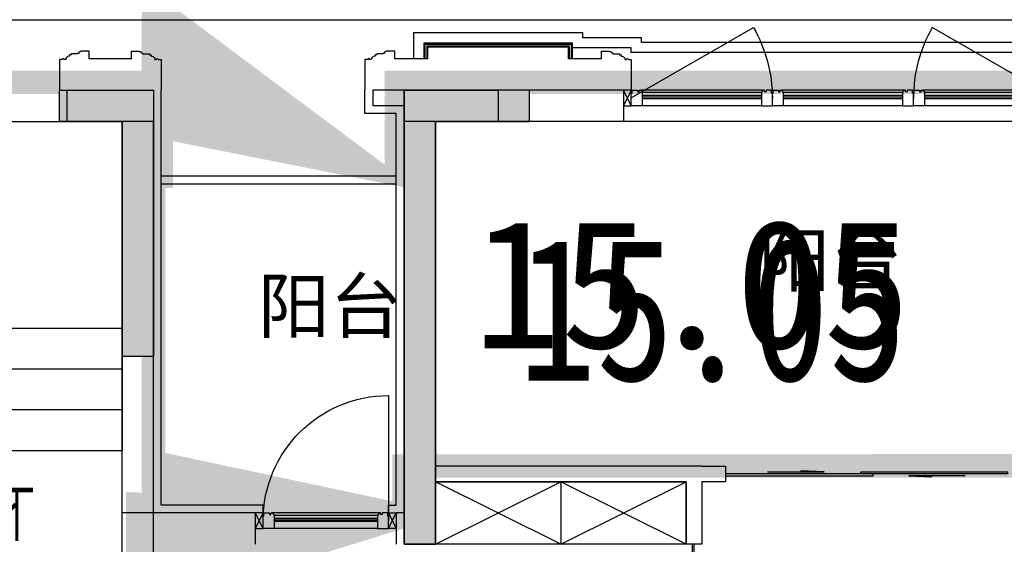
# Model space of a CAD drawing. Header units: millimetres. Extents: x 296296 to 297283, y 219875 to 220035.
# Tile 78 of 256: x 296705.83 to 296712.11, y 220020.42 to 220023.77. Entities that reach past the tile are written whole.
import ezdxf

# ---------------------------------------------------------------- set-up
doc = ezdxf.new("R2010")
doc.units = ezdxf.units.MM
doc.linetypes.add('-DASH', pattern=[0.35, 0.25, -0.1])
doc.linetypes.add('DASH', pattern=[0.35, 0.25, -0.1])
doc.layers.add('$面积结果', color=7, linetype='Continuous')
doc.layers.add('面积-住宅半面积', color=1, linetype='Continuous')
doc.layers.add('面积-计容-住宅-0.5', color=1, linetype='Continuous', lineweight=0)
doc.layers.add('面积-计容-住宅-1', color=1, linetype='Continuous', lineweight=0)
doc.styles.add('_TCH_DIM', font='SIMPLEX', dxfattribs={"bigfont": 'GBCBIG'})
doc.styles.add('dw', font='simhei.ttf')
doc.styles.get("Standard").update_dxf_attribs({"font": 'arial.ttf'})

# ---------------------------------------------------------------- blocks, each defined once
blk = doc.blocks.new('*U14')
at = {"lineweight": -2}
blk.add_hatch(color=253, dxfattribs=at).paths.add_polyline_path([(0, 200), (700, 0), (0, 0)])
at = {"color": 253, "linetype": 'DASH', "lineweight": -2}
blk.add_line((1050, 806.2177826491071), (700, 200), dxfattribs=at)
at = {"color": 253, "lineweight": -2}
for p, q in [((700, 200), (93.7822173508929, 550)), ((0, 200), (0, 0)), ((700, 200), (0, 200)), ((0, 200), (700, 0)), ((700, 0), (700, 200)), ((0, 0), (700, 0))]:
    blk.add_line(p, q, dxfattribs=at)
at = {"color": 253, "linetype": 'DASH', "lineweight": -2}
blk.add_arc((700, 200), 700, 60.00000000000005, 180, dxfattribs=at)
blk = doc.blocks.new('$DORLIB2D$00000127')
at = {"color": 253, "lineweight": -2}
for points in [[(-0.5333333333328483, 0.7948983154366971), (-0.5333333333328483, 0.690405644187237)], [(-0.0333333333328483, 0.7948983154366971), (-0.5333333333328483, 0.7948983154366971)], [(-0.0333333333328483, 0.7948983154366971), (-0.0333333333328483, 0.690405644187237)], [(0.5333333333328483, 0.7948983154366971), (0.0333333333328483, 0.7948983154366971)], [(0.0333333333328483, 0.7948983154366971), (0.0333333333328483, 0.690405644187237)], [(0.5333333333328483, 0.7948983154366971), (0.5333333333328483, 0.690405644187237)], [(-0.0333333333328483, 0.690405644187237), (-0.5333333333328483, 0.690405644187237)], [(0.5333333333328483, 0.690405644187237), (0.0333333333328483, 0.690405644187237)], [(0.5, 0.4999999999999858), (-0.5, 0.4999999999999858)]]:
    blk.add_lwpolyline(points, dxfattribs=at)
blk = doc.blocks.new('$DORLIB2D$00000116')
at = {"color": 253, "lineweight": -2}
for p, q in [((-0.4999999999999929, 7.1e-15), (-0.146446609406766, 0.353553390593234)), ((0.5000000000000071, 7.1e-15), (0.1464466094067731, 0.353553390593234))]:
    blk.add_line(p, q, dxfattribs=at)
for centre, radius, start, end in [((-0.4999999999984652, 4.832e-13), 0.4999999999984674, 0, 45), ((0.4999999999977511, 9.059e-13), 0.4999999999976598, 135, 180)]:
    blk.add_arc(centre, radius, start, end, dxfattribs=at)
blk = doc.blocks.new('洋房核心筒（标准层）')
at = {"color": 253}
for p, q in [((13399.99999975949, 9700.000023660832), (13400.00000002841, 13200.00000022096)), ((13400.00000002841, 13200.00000022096), (13600.00000002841, 13200.00000020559)), ((14930.00000002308, 13200.00000001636), (13599.99999987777, 13200.00000002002)), ((13599.99999987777, 13200.00000002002), (13599.99999987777, 11879.99999977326)), ((13599.99999975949, 9700.000023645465), (13600.00000002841, 13200.00000020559)), ((15926.98729813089, 13199.99999989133), (14930.00000002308, 13200.00000001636)), ((14929.99999986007, 11900.00000001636), (14930.00000002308, 13200.00000001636)), ((15189.99999986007, 11899.99999998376), (15190.00000002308, 13199.99999998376)), ((15449.99999986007, 11899.99999995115), (15450.00000002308, 13199.99999995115)), ((15709.99999986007, 11899.99999991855), (15710.00000002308, 13199.99999991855)), ((16275.05942885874, 12597.12138459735), (15926.98729813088, 13199.99999989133)), ((17270.00000002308, 13199.99999972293), (16042.45735196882, 13199.99999987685)), ((16375.05942886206, 12623.91630382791), (16042.45735196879, 13199.99999987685)), ((16229.99999998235, 12875.16660483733), (16230.00000002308, 13199.99999985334)), ((16489.99999992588, 12424.83339483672), (16490.00000002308, 13199.99999982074)), ((16749.99999986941, 11974.50018483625), (16750.00000002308, 13199.99999978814)), ((17009.99999986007, 11899.99999975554), (17010.00000002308, 13199.99999975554)), ((17269.99999986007, 11899.99999972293), (17270.00000002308, 13199.99999972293)), ((18600.00000003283, 13199.99999955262), (17269.99999994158, 13199.99999972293)), ((18599.9999998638, 11879.99999964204), (18600.00000003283, 13199.99999955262)), ((18599.99999976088, 9700.000023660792), (18600.00000002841, 13199.9999995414)), ((18600.00000002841, 13199.9999995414), (18800.00000002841, 13199.99999952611)), ((18799.99999976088, 9700.000023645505), (18800.00000002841, 13199.99999952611)), ((15969.99999986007, 11899.99999988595), (15970.00000001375, 13125.49981483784)), ((16229.99999986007, 11899.99999985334), (16229.99999995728, 12675.16660483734)), ((16455.45941541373, 12645.45941528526), (16275.05942885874, 12597.12138459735)), ((16282.56718102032, 12439.41447386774), (16455.45941541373, 12645.45941528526)), ((16454.91873227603, 12485.5959328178), (16282.56718102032, 12439.41447386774)), ((16677.54264791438, 11899.99999979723), (16354.91873227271, 12458.80101358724)), ((16793.01270175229, 11899.99999978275), (16454.91873227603, 12485.5959328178)), ((16489.99999986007, 11899.99999982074), (16489.9999999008, 12224.83339483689)), ((13599.99999987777, 11879.9999998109), (13599.9999998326, 11099.9999998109)), ((14899.99999987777, 11879.99999973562), (13599.99999987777, 11879.9999998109)), ((14899.99999987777, 11900.00000002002), (14929.99999986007, 11900.00000001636)), ((14899.99999987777, 11879.99999973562), (14899.99999987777, 11900.00000002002)), ((14899.99999983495, 11100.00000003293), (14899.99999988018, 11900.00000003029)), ((15999.99999988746, 11899.99999988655), (14899.99999988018, 11900.00000003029)), ((14899.99999987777, 11879.99999973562), (14899.9999998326, 11099.99999973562)), ((16677.54264791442, 11899.99999979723), (14929.99999986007, 11900.00000001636)), ((17299.99999987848, 11899.99999971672), (15999.99999988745, 11899.99999988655)), ((17269.99999986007, 11899.99999972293), (16793.01270175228, 11899.99999978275)), ((17269.99999986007, 11899.99999972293), (17299.99999986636, 11899.99999971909)), ((17299.99999986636, 11899.99999971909), (17299.9999998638, 11879.99999971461)), ((17299.99999983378, 11099.99999971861), (17299.99999987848, 11899.99999971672)), ((17299.99999982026, 11099.99999971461), (17299.9999998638, 11879.99999971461)), ((17299.9999998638, 11879.99999971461), (18599.9999998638, 11879.99999964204)), ((18599.99999982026, 11099.99999964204), (18599.9999998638, 11879.99999964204)), ((14999.9999998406, 11200.00000001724), (14999.99999987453, 11800.00000001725)), ((15899.9999998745, 11799.99999989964), (14999.99999987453, 11800.00000001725)), ((15899.99999985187, 11399.99999988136), (15899.9999998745, 11799.99999989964)), ((17199.99999987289, 11799.9999997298), (15999.99999987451, 11799.99999988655)), ((15999.99999985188, 11399.99999986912), (15999.99999987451, 11799.99999988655)), ((17199.99999983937, 11199.99999972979), (17199.99999987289, 11799.9999997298)), ((14899.99999986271, 11619.99999973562), (13599.99999986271, 11619.9999998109)), ((17299.99999984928, 11619.99999971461), (18599.99999984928, 11619.99999964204)), ((15649.99999984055, 11199.99999991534), (15649.99999985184, 11399.99999991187)), ((15899.99999985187, 11399.99999988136), (15649.99999985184, 11399.99999991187)), ((16599.99999985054, 11399.99999979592), (15999.99999985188, 11399.99999986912)), ((16599.99999983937, 11199.99999979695), (16599.99999985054, 11399.99999979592)), ((14899.99999984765, 11359.99999973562), (13599.99999984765, 11359.9999998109)), ((17299.99999983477, 11359.99999971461), (18599.99999983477, 11359.99999964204)), ((15749.99999983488, 11099.99999989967), (15749.99999984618, 11299.99999989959)), ((15999.99999984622, 11299.99999986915), (15749.99999984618, 11299.99999989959)), ((16499.99999984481, 11299.99999980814), (15999.99999984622, 11299.99999986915)), ((16499.99999983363, 11099.99999980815), (16499.99999984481, 11299.99999980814)), ((14999.99999985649, 11100.00000001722), (14999.99999987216, 11200.00000001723)), ((15649.99999984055, 11199.99999991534), (15599.99999987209, 11199.99999992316)), ((15599.99999987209, 11199.99999992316), (15599.99999985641, 11099.99999992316)), ((16599.99999980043, 11099.99999979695), (16599.99999981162, 11199.99999979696)), ((17199.99999983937, 11199.99999972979), (17199.99999980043, 11099.9999997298)), ((14899.9999998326, 11099.99999973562), (13599.9999998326, 11099.9999998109)), ((14899.99999983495, 11100.00000003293), (14999.99999985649, 11100.00000001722)), ((15599.99999985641, 11099.99999992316), (15749.99999983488, 11099.99999989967)), ((16499.99999983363, 11099.99999980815), (16599.99999980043, 11099.99999979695)), ((17199.99999980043, 11099.9999997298), (17299.99999983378, 11099.99999971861)), ((17299.99999982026, 11099.99999971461), (18599.99999982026, 11099.99999964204)), ((14874.99999968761, 9800.000023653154), (14874.99999965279, 9185.000023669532)), ((17324.99999968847, 9800.000023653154), (14874.99999968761, 9800.000023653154)), ((17324.99999965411, 9185.000023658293), (17324.99999968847, 9800.000023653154)), ((13399.99999975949, 9700.000023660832), (13599.99999975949, 9700.000023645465)), ((18599.99999976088, 9700.000023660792), (18799.99999976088, 9700.000023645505)), ((15074.99999965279, 9185.00002365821), (15074.99999967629, 9600.000023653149)), ((17124.9999996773, 9600.000023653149), (15074.99999967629, 9600.000023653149)), ((17124.9999996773, 9600.000023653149), (17124.99999965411, 9185.000023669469)), ((14874.99999965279, 9185.000023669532), (15074.99999965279, 9185.00002365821)), ((17124.99999965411, 9185.000023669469), (17324.99999965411, 9185.000023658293)), ((15074.9999995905, 8085.000023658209), (14874.9999995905, 8085.000023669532)), ((14874.9999995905, 8085.000023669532), (14874.99999953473, 7100.000023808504)), ((15074.99999954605, 7300.000023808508), (15074.9999995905, 8085.000023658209)), ((17324.99999959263, 8085.000023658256), (17124.99999959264, 8085.000023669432)), ((17124.99999959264, 8085.000023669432), (17124.99999954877, 7300.000023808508)), ((17324.9999995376, 7100.000023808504), (17324.99999959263, 8085.000023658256)), ((17124.99999954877, 7300.000023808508), (15074.99999954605, 7300.000023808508)), ((17324.9999995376, 7100.000023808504), (14874.99999953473, 7100.000023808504))]:
    blk.add_line(p, q, dxfattribs=at)
at = {"color": 253, "lineweight": -2}
for p, q in [((16874.99999966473, 9375.000023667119), (15324.99999966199, 9375.000023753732)), ((15324.99999966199, 9375.000023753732), (15324.99999957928, 7895.000023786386)), ((16874.99999958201, 7895.000023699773), (15324.99999966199, 9375.000023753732)), ((16874.99999966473, 9375.000023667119), (15324.99999957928, 7895.000023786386)), ((16874.99999958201, 7895.000023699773), (16874.99999966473, 9375.000023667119)), ((15324.99999957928, 7895.000023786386), (16874.99999958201, 7895.000023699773)), ((16564.99999957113, 7710.000023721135), (15634.9999995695, 7710.000023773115)), ((15634.9999995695, 7710.000023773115), (15634.99999955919, 7525.000023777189)), ((16564.99999956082, 7525.000023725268), (16564.99999957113, 7710.000023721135)), ((15634.99999955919, 7525.000023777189), (16564.99999956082, 7525.000023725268))]:
    blk.add_line(p, q, dxfattribs=at)
at = {"color": 253}
for points in [[(14249.99999982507, 10969.99999977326, 0, 0, 0), (14249.99999987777, 12550.00000002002, 0, 0, 0), (16229.99999994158, 12549.99999985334, 0, 80.00000000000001, 0), (15929.99999994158, 12549.9999998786, 0, 0, 0)], [(17949.999999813, 10969.99999967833, 0, 0, 0), (17949.99999994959, 12549.99999963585, 0, 0, 0), (16489.99999994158, 12549.99999982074, 0, 80.00000000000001, 0), (16789.99999994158, 12549.99999982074, 0, 0, 0)]]:
    blk.add_lwpolyline(points, format="xyseb", dxfattribs=at)
at = {"color": 253, "lineweight": -2}
blk.add_lwpolyline([(17299.99999980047, 11099.99992195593), (17299.99999989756, 11899.99999971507), (14899.99999988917, 11900.00000006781), (14899.99999977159, 11100.0000000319)], dxfattribs=at)
blk.add_lwpolyline([(15749.99999983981, 11299.99999997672), (16499.99999983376, 11299.99999997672), (16499.99999983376, 11099.99999980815), (15749.99999983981, 11099.99999980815)], close=True, dxfattribs=at)
at = {"color": 253, "lineweight": -2, "xscale": -1, "rotation": 180}
blk.add_blockref('*U14', (15774.94990664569, 11299.98568751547), dxfattribs=at)
at = {"color": 253}
for name, p, xscale, yscale, zscale, rotation in [('$DORLIB2D$00000116', (15299.99999986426, 11149.9999999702), 600, 600, 600, 179.9999999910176), ('$DORLIB2D$00000116', (16899.999999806, 11149.99999976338), -600, 600, -600, 179.9999999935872), ('$DORLIB2D$00000127', (14974.99999962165, 8635.000023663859), 1100, -200, 1100, 89.99999999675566), ('$DORLIB2D$00000127', (17224.99999962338, 8635.000023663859), 1100, 200, 1100, 89.99999999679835)]:
    blk.add_blockref(name, p, dxfattribs=dict(at, xscale=xscale, yscale=yscale, zscale=zscale, rotation=rotation))
at = {"color": 253, "style": '_TCH_DIM'}
for s, p in [('电', (15184.66559205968, 11273.07109868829)), ('水', (16787.66644105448, 11273.07109868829)), ('下', (14155.05319131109, 10519.89999977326)), ('上', (17845.74468065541, 10519.89999967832)), ('电梯', (15884.71652595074, 8513.51764473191))]:
    blk.add_text(s, height=337.5886524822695, dxfattribs=at).set_placement(p)
blk = doc.blocks.new('wy53eu64i765i57i78i')
blk.add_hatch(color=253).paths.add_polyline_path([(1000974.859155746, 192958.4369128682), (1000974.859155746, 191258.4020618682), (1000774.859155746, 191258.4020618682), (1000774.859155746, 192758.4369128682), (1000374.859155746, 192758.4369128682), (1000374.859155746, 192958.4369128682)], flags=0)
blk.add_hatch(color=253).paths.add_polyline_path([(1002774.853644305, 192158.4369128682), (1002774.855600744, 192158.4369128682), (1002774.865335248, 190058.4376608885), (1002574.865335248, 190058.4376608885), (1002574.855600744, 192958.4376834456), (1003374.855165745, 192958.4376794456), (1003374.855165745, 192758.4369128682), (1002774.855600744, 192758.4369128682)])
at = {"color": 253}
for points in [[(1000974.859155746, 192958.4369128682), (1000974.859155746, 191258.4020618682), (1000774.859155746, 191258.4020618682), (1000774.859155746, 192758.4369128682), (1000374.859155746, 192758.4369128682), (1000374.859155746, 192958.4369128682), (1000974.859155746, 192958.4369128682)], [(1002574.855600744, 192958.4369168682), (1002574.846796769, 190058.4376608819), (1002774.846796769, 190058.4376608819), (1002774.855600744, 192758.4369128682), (1003374.855165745, 192758.4369128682), (1003374.855165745, 192958.4369128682), (1002574.855600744, 192958.4369168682)]]:
    blk.add_lwpolyline(points, close=True, dxfattribs=at)
blk = doc.blocks.new('sayea5yuteaytuytrauyt')
h = blk.add_hatch()
h.set_pattern_fill('钢筋混凝土', color=253, scale=100)
h.set_pattern_definition([(45, (0, 0), (-176.7766952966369, 176.7766952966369), []), (49.99999999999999, (0, 0), (717.2601826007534, -62.75213498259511), [75, -825]), (355, (0, 0), (-138.751333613, 752.1921337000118), [60, -660]), (100.4514, (59.77168, -5.22934), (578.5093817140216, 689.4395420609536), [63.74019000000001, -701.142112]), (46.1842, (0, 200), (1067.241048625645, -165.5190143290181), [112.5, -1237.5]), (96.63560000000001, (88.936745, 186.206693), (934.6627055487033, 974.1178709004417), [95.610288, -1051.713]), (351.1842, (0, 200), (934.6619451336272, 974.1186009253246), [90, -990]), (21, (100, 150), (596.9070521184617, -402.6188906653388), [75, -825]), (326.0000000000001, (100, 150), (243.3153319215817, 725.150045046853), [60, -660]), (71.4514, (149.742233, 116.448394), (840.22262858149, 322.5304967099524), [63.74019000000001, -701.142112]), (37.5, (0, 0), (12.15985531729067, 332.8938538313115), [0, -652, 0, -670, 0, -662.5]), (7.5, (0, 0), (263.0695374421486, 394.4117118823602), [0, -382, 0, -637, 0, -252.5]), (327.5, (-223, 0), (533.822436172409, -22.55487173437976), [0, -250, 0, -780, 0, -1035]), (317.5, (-323, 0), (583.1861693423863, 100.1049823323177), [0, -325, 0, -518, 0, -735])])
h.paths.add_polyline_path([(1007424.854593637, 89058.43775986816), (1007424.854593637, 87258.43856486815), (1007174.854593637, 87258.43856486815), (1007174.854593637, 89058.43775986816)])
h.paths.add_polyline_path([(1021574.855280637, 89058.43775986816), (1021574.855280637, 87258.43856486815), (1021324.855280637, 87258.43856486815), (1021324.855280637, 89058.43775986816)])
h.paths.add_polyline_path([(989374.8548266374, 89058.43775186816), (989374.8548266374, 87258.43815686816), (989124.8548266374, 87258.43815686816), (989124.8548266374, 89058.43775186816)])
h.paths.add_polyline_path([(1039624.855051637, 89058.43775186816), (1039624.855051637, 87258.43815686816), (1039374.855051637, 87258.43815686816), (1039374.855051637, 89058.43775186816)])
h.paths.add_polyline_path([(1014474.854936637, 87858.43815686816), (1014474.854936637, 84858.43816086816), (1014274.854936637, 84858.43816086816), (1014274.854936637, 87858.43815686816)])
h.paths.add_polyline_path([(1044574.854944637, 92958.43692786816), (1044574.854944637, 91158.43691286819), (1044374.854944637, 91158.43691286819), (1044374.854944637, 92758.43691286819), (1044074.854822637, 92758.43691286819), (1044074.854822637, 92958.43691286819)])
h.paths.add_polyline_path([(984374.8549336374, 92758.43691286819), (984374.8549336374, 91158.43691286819), (984174.8549336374, 91158.43691286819), (984174.8548116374, 92958.43691286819), (984674.8550556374, 92958.43691286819), (984674.8550556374, 92758.43691286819)])
h.paths.add_polyline_path([(1027974.850721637, 92758.43691286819), (1027974.850721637, 91258.40206186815), (1027774.850721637, 91258.40206186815), (1027774.850721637, 92958.43691286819), (1028324.850721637, 92958.43691286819), (1028324.850721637, 92758.43691286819)])
h.paths.add_polyline_path([(1000974.859155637, 92958.43691286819), (1000974.859155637, 91258.40206186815), (1000774.859155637, 91258.40206186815), (1000774.859155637, 92758.43691286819), (1000424.859155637, 92758.43691286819), (1000424.859155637, 92958.43691286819)])
h.paths.add_polyline_path([(1033174.859613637, 92958.43691286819), (1033174.859613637, 91258.40205786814), (1032974.859613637, 91258.40205786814), (1032974.859613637, 92758.43691286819), (1032624.859613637, 92758.43691286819), (1032624.859613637, 92958.43691286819)])
h.paths.add_polyline_path([(995774.8502636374, 92758.43691286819), (995774.8502636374, 91258.40205786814), (995574.8502636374, 91258.40205786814), (995574.8502636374, 92958.43691286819), (996124.8502636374, 92958.43691286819), (996124.8502636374, 92758.43691286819)])
h.paths.add_polyline_path([(1014874.854936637, 80258.43772586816), (1014874.854936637, 80058.43772586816), (1014274.854936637, 80058.43772586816), (1014274.854936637, 81858.43772586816), (1014474.854936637, 81858.43772586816), (1014474.854936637, 80258.43772586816)])
h.paths.add_polyline_path([(1046674.855165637, 92358.43775186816), (1046674.855165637, 90658.43777086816), (1046474.855165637, 90658.43777086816), (1046474.855165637, 92158.43775186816), (1046024.855051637, 92158.43775186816), (1046024.855051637, 92358.43775186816)])
h.paths.add_polyline_path([(982274.8547116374, 92158.43775186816), (982274.8547116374, 90658.43777086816), (982074.8547116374, 90658.43777086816), (982074.8547116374, 92358.43775186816), (982724.8548266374, 92358.43775186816), (982724.8548266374, 92158.43775186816)])
h.paths.add_polyline_path([(1042874.855566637, 80058.43772586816), (1042874.855604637, 79458.43791586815), (1042074.855596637, 79458.43791586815), (1042074.855596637, 79658.43791586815), (1042674.855566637, 79658.43791586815), (1042674.855528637, 80258.43772586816), (1043624.855539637, 80258.43772586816), (1043624.855539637, 80058.43772586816)])
h.paths.add_polyline_path([(1010674.855341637, 80058.43772586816), (1010674.855379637, 79458.43791586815), (1009874.855367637, 79458.43791586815), (1009874.855367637, 79658.43791586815), (1010474.855341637, 79658.43791586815), (1010474.855303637, 80258.43772586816), (1011424.855310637, 80258.43772586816), (1011424.855310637, 80058.43772586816)])
h.paths.add_polyline_path([(1018874.854505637, 79658.43791586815), (1018874.854505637, 79458.43791586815), (1018074.854498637, 79458.43791586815), (1018074.854536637, 80058.43772586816), (1017324.854563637, 80058.43772586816), (1017324.854563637, 80258.43772586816), (1018274.854536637, 80258.43773286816), (1018274.854536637, 79658.43791586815)])
h.paths.add_polyline_path([(986674.8542806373, 79658.43791586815), (986674.8542806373, 79458.43791586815), (985874.8542736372, 79458.43791586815), (985874.8543116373, 80058.43772586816), (985124.8543376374, 80058.43772586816), (985124.8543376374, 80258.43772586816), (986074.8543116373, 80258.43773286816), (986074.8543116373, 79658.43791586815)])
h.paths.add_polyline_path([(1016574.855280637, 92758.43691286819), (1016574.855280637, 91158.43691286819), (1016374.855280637, 91158.43691286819), (1016374.855280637, 92158.43775186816), (1016074.855051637, 92158.43775186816), (1016074.855051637, 92358.43775186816), (1016374.855280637, 92358.43775186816), (1016374.855280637, 92958.43691286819), (1016874.855280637, 92958.43691286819), (1016874.855280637, 92758.43691286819)])
h.paths.add_polyline_path([(1012374.854593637, 92158.43775186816), (1012374.854593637, 91158.43691286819), (1012174.854593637, 91158.43691286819), (1012174.854593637, 92758.43691286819), (1011874.854593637, 92758.43691286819), (1011874.854593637, 92958.43691286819), (1012374.854593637, 92958.43691286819), (1012374.854593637, 92358.43775186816), (1012674.854826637, 92358.43775186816), (1012674.854826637, 92158.43775186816)])
h.paths.add_polyline_path([(1031699.854631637, 87258.43614286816), (1031699.854631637, 86658.43778686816), (1029249.854215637, 86658.43778686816), (1029249.854215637, 87258.43614286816), (1029449.854215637, 87258.43614286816), (1029449.854215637, 86858.43778286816), (1031499.854631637, 86858.43778286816), (1031499.854631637, 87258.43614286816)])
h.paths.add_polyline_path([(999499.8556616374, 87258.43614286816), (999499.8556616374, 86658.43778686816), (997049.8552426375, 86658.43778686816), (997049.8552426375, 87258.43614286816), (997249.8552426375, 87258.43614286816), (997249.8552426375, 86858.43778286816), (999299.8556616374, 86858.43778286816), (999299.8556616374, 87258.43614286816)])
h.paths.add_polyline_path([(1029449.854215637, 89158.43772886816), (1029449.854215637, 88743.43829786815), (1029249.854215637, 88743.43829786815), (1029249.854215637, 89358.43772886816), (1031699.854631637, 89358.43772886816), (1031699.854631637, 88743.43913286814), (1031499.854631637, 88743.43913286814), (1031499.854631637, 89158.43772886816)])
h.paths.add_polyline_path([(999499.8556616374, 89358.43772886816), (999499.8556616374, 88743.43829786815), (999299.8556616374, 88743.43829786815), (999299.8556616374, 89158.43772886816), (997249.8552426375, 89158.43772886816), (997249.8552426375, 88743.43913286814), (997049.8552426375, 88743.43913286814), (997049.8552426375, 89358.43772886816)])
h.paths.add_polyline_path([(1026174.845110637, 92958.43691286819), (1026174.845110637, 90058.43717586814), (1025974.845110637, 90058.43717586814), (1025974.845110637, 92758.43691286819), (1025574.850809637, 92758.43691286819), (1025574.850809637, 92958.43691286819)])
h.paths.add_polyline_path([(1002774.864763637, 92758.43691286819), (1002774.864763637, 90058.43717586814), (1002574.864763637, 90058.43717586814), (1002574.864763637, 92958.43691286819), (1003174.859068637, 92958.43691286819), (1003174.859068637, 92758.43691286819)])
h.paths.add_polyline_path([(993974.8547306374, 92958.43691686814), (993974.8547306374, 90058.44779286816), (993774.8547306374, 90058.44779286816), (993774.8547306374, 92758.43691286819), (993374.8515306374, 92758.43691286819), (993374.8515306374, 92958.43691286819)])
h.paths.add_polyline_path([(1034974.855142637, 92758.43691286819), (1034974.855142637, 90058.44779286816), (1034774.855142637, 90058.44779286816), (1034774.855142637, 92958.43691686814), (1035374.858343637, 92958.43691286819), (1035374.858343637, 92758.43691286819)])
h.paths.add_polyline_path([(1046674.855165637, 83408.43776386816), (1046674.855165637, 80058.43772586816), (1046074.855165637, 80058.43772586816), (1046074.855165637, 80258.43772586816), (1046474.855165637, 80258.43772586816), (1046474.855165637, 83408.43776386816)])
h.paths.add_polyline_path([(982674.8547116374, 80258.43772586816), (982674.8547116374, 80058.43772586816), (982074.8547116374, 80058.43772586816), (982074.8547116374, 83408.43776386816), (982274.8547116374, 83408.43776386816), (982274.8547116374, 80258.43772586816)])
h.paths.add_polyline_path([(1001674.854280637, 89358.43772886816), (1001674.854280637, 86658.43778686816), (1001474.854280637, 86658.43778686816), (1001474.854280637, 89158.43772886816), (1000774.859155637, 89158.43772886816), (1000774.859155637, 89358.43772886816)])
h.paths.add_polyline_path([(1027274.855596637, 89158.43772886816), (1027274.855596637, 86658.43778686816), (1027074.855596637, 86658.43778686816), (1027074.855596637, 89358.43772886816), (1027974.850721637, 89358.43772886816), (1027974.850721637, 89158.43772886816)])
h.paths.add_polyline_path([(995074.8548266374, 89158.43772886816), (995074.8548266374, 86658.43778686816), (994874.8548266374, 86658.43778686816), (994874.8548266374, 89358.43772886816), (995774.8502636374, 89358.43772886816), (995774.8502636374, 89158.43772886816)])
h.paths.add_polyline_path([(1033874.855051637, 89358.43772886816), (1033874.855051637, 86658.43778686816), (1033674.855051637, 86658.43778686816), (1033674.855051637, 89158.43772886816), (1032974.859613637, 89158.43772886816), (1032974.859613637, 89358.43772886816)])
h.paths.add_polyline_path([(989374.8548266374, 92958.43691286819), (989374.8548266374, 92158.43691286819), (988974.8548266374, 92158.43691286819), (988974.8548266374, 92958.43691286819)])
h.paths.add_polyline_path([(1007574.854593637, 92958.43691286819), (1007574.854593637, 92158.43691286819), (1007174.854593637, 92158.43691286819), (1007174.854593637, 92958.43691286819)])
h.paths.add_polyline_path([(995074.8548266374, 79658.43738986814), (995074.8548266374, 79258.43738986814), (994374.8548266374, 79258.43738986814), (994374.8548266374, 79658.43738986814)])
h.paths.add_polyline_path([(1002174.854280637, 79658.43738986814), (1002174.854280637, 79258.43738986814), (1001474.854280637, 79258.43738986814), (1001474.854280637, 79658.43738986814)])
h.paths.add_polyline_path([(1027274.855596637, 79658.43738986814), (1027274.855596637, 79258.43738986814), (1026574.855596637, 79258.43738986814), (1026574.855596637, 79658.43738986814)])
h.paths.add_polyline_path([(1034374.855051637, 79658.43738986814), (1034374.855051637, 79258.43738986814), (1033674.855051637, 79258.43738986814), (1033674.855051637, 79658.43738986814)])
h.paths.add_polyline_path([(1039774.855051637, 92958.43691286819), (1039774.855051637, 92158.43691286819), (1039374.855051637, 92158.43691286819), (1039374.855051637, 92958.43691286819)])
h.paths.add_polyline_path([(1021574.855280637, 92958.43691286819), (1021574.855280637, 92158.43691286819), (1021174.855280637, 92158.43691286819), (1021174.855280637, 92958.43691286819)])
at = {"color": 253}
for points in [[(1033174.859613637, 92958.43691286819), (1033174.859613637, 91258.40205786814), (1032974.859613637, 91258.40205786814), (1032974.859613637, 92758.43691286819), (1032624.859613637, 92758.43691286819), (1032624.859613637, 92958.43691286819), (1033174.859613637, 92958.43691286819)], [(1034974.855142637, 92758.43691286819), (1034974.855142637, 90058.44779286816), (1034774.855142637, 90058.44779286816), (1034774.855142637, 92958.43691686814), (1035374.858343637, 92958.43691286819), (1035374.858343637, 92758.43691286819), (1034974.855142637, 92758.43691286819)]]:
    blk.add_lwpolyline(points, close=True, dxfattribs=at)
blk = doc.blocks.new('4uyh5uj6kj67j75rykjtuk7tsik76ykj')
at = {"color": 253}
for p in [(862033.3208160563, 433705.5008984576), (858841.4517531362, 433412)]:
    blk.add_text('阳台', height=337.5886524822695, dxfattribs=at).set_placement(p)
blk = doc.blocks.new('*U1035')
at = {"color": 253}
blk.add_lwpolyline([(0, 10), (0, -40), (50.00000000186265, -40), (50.00000000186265, -37), (57.00000000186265, -37), (57.00000000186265, -34.0000000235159), (60.00000000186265, -34.0000000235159, 0.4142135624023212), (67.00000000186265, -27.0000000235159), (67.00000000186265, -24.0000000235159), (74.00000000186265, -24.0000000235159), (74.00000000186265, -21.0000000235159), (115.0000009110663, -21.00000039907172), (115.0000008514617, -16.00000011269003), (125.000000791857, -15.99999999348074), (125.0000006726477, -6.000000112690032), (130.0000015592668, -6.000000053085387, 0.4039906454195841), (150.0000010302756, 14.99999982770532), (160.0000006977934, 14.99999974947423), (160.0000006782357, 12.49999989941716, 0.9999999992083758), (170.0000008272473, 12.49999985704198), (170.0000008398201, 14.99999980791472), (190.0000014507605, 14.99999980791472), (190.0000014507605, 209.9999998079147)], format="xyb", dxfattribs=at)
blk = doc.blocks.new('*U1042')
at = {"color": 253}
for points in [[(7970.00000050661, 814.9999839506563), (7970.00000050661, 899.9999839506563), (7900.00000050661, 899.9999839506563), (7900.00000050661, 819.9999839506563), (7905.00000050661, 819.9999839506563), (7905.00000050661, 799.9999839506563), (7940.00000050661, 799.9999839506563), (7940.00000050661, 809.9999839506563), (7950.00000050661, 809.9999839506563), (7950.00000050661, 799.9999839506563), (7960.00000050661, 799.9999839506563)], [(8730.00000050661, 814.9999839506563), (8730.00000050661, 899.9999839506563), (8800.00000050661, 899.9999839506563), (8800.00000050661, 819.9999839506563), (8795.00000050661, 819.9999839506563), (8795.00000050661, 799.9999839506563), (8760.00000050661, 799.9999839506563), (8760.00000050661, 809.9999839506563), (8750.00000050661, 809.9999839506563), (8750.00000050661, 799.9999839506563), (8740.00000050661, 799.9999839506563)]]:
    blk.add_lwpolyline(points, close=True, dxfattribs=at)
for points in [[(7970.00000050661, 899.9999839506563), (8730.00000050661, 899.9999839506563)], [(7970.00000050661, 854.9999839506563), (8730.00000050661, 854.9999839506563)], [(7970.00000050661, 844.9999839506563), (8730.00000050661, 844.9999839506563)], [(7970.00000050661, 834.9999839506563), (8730.00000050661, 834.9999839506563)], [(7960.00000050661, 799.9999839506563), (8740.00000050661, 799.9999839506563)], [(7970.00000050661, 814.9999839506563), (8730.00000050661, 814.9999839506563)]]:
    blk.add_lwpolyline(points, dxfattribs=at)
blk = doc.blocks.new('185洋房外包（2F南入）-边(报建版）$0$seyesryhertyheryetrye')
at = {"color": 253}
blk.add_lwpolyline([(22072.70269624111, 23949.57976469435), (22022.70269624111, 23949.57976469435), (22022.70269624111, 23849.57976469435), (22072.70269624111, 23849.57976469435)], close=True, dxfattribs=at)
for points in [[(22022.70269624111, 23849.57976469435), (22072.70269624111, 23949.57976469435)], [(22022.70269624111, 23949.57976469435), (22072.70269732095, 23849.57976468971)]]:
    blk.add_lwpolyline(points, dxfattribs=at)
blk = doc.blocks.new('*U1047')
at = {"color": 253}
for points in [[(27582.70269778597, 24209.5797758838), (27582.70269778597, 24239.57977569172), (28662.70269778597, 24239.57977569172), (28662.70269778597, 24074.57977569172)], [(27647.70269778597, 24074.57977569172), (27647.70269778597, 24174.57977569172), (28597.70269778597, 24174.57977569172), (28597.70269778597, 24074.57977569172)], [(27652.70269778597, 24074.57977569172), (27652.70269778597, 24169.57977569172), (28592.70269778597, 24169.57977569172), (28592.70269778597, 24074.57977569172)], [(27655.20269778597, 24074.57977569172), (27655.20269778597, 24167.07977569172), (28590.20269778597, 24167.07977569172), (28590.20269778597, 24074.57977569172)], [(27667.70269778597, 24074.57977569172), (27667.70269778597, 24154.57977569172), (28577.70269778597, 24154.57977569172), (28577.70269778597, 24074.57977569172)], [(27672.70269778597, 24074.57977569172), (27672.70269778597, 24149.57977569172), (28572.70269778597, 24149.57977569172), (28572.70269778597, 24074.57977569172)]]:
    blk.add_lwpolyline(points, dxfattribs=at)
blk = doc.blocks.new('*U1054')
at = {"color": 253}
for points in [[(8070.00000050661, 814.9999839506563), (8070.00000050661, 899.9999839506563), (8000.00000050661, 899.9999839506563), (8000.00000050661, 819.9999839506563), (8005.00000050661, 819.9999839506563), (8005.00000050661, 799.9999839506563), (8040.00000050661, 799.9999839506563), (8040.00000050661, 809.9999839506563), (8050.00000050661, 809.9999839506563), (8050.00000050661, 799.9999839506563), (8060.00000050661, 799.9999839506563)], [(8730.00000050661, 814.9999839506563), (8730.00000050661, 899.9999839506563), (8800.00000050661, 899.9999839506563), (8800.00000050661, 819.9999839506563), (8795.00000050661, 819.9999839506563), (8795.00000050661, 799.9999839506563), (8760.00000050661, 799.9999839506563), (8760.00000050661, 809.9999839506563), (8750.00000050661, 809.9999839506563), (8750.00000050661, 799.9999839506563), (8740.00000050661, 799.9999839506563)]]:
    blk.add_lwpolyline(points, close=True, dxfattribs=at)
for points in [[(8070.00000050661, 899.9999839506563), (8730.00000050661, 899.9999839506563)], [(8070.00000050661, 854.9999839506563), (8730.00000050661, 854.9999839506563)], [(8070.00000050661, 844.9999839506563), (8730.00000050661, 844.9999839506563)], [(8070.00000050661, 834.9999839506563), (8730.00000050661, 834.9999839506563)], [(8060.00000050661, 799.9999839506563), (8740.00000050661, 799.9999839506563)], [(8070.00000050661, 814.9999839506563), (8730.00000050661, 814.9999839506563)]]:
    blk.add_lwpolyline(points, dxfattribs=at)
blk = doc.blocks.new('185洋房外包（2F南入）-边(报建版）')
at = {"color": 253, "linetype": 'Continuous'}
for p, q in [((27022.70269633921, 23849.57976468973), (28422.70269703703, 23849.57976468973)), ((27022.70269633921, 23849.57976468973), (27022.70269633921, 23649.57976468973)), ((28422.70269703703, 23849.57976468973), (28622.70269805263, 23849.57976468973)), ((28622.70269805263, 23849.57976468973), (28622.70269805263, 23749.57976468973)), ((28422.70269703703, 23649.57976468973), (28422.70269703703, 23749.57976468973)), ((28422.70269703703, 23749.57976468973), (28622.70269805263, 23749.57976468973)), ((27022.70269633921, 23649.57976468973), (28422.70269703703, 23649.57976468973))]:
    blk.add_line(p, q, dxfattribs=at)
at = {"color": 253}
for points in [[(32722.70269730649, 24299.57976449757), (18247.70266484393, 24299.57976449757), (18247.70266484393, 23699.57976411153), (16072.70266338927, 23699.57976411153), (16072.70266338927, 21764.57976613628), (15772.70266338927, 21764.57976613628), (15772.70266338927, 13634.57976324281), (16072.70266338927, 13634.57976324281), (16072.70266338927, 10499.57976526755), (19947.70266338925, 10499.57976526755), (19947.70266338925, 9599.579765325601), (28222.70266194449, 9599.57976492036), (28222.70266194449, 8999.579764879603), (32722.70269730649, 8999.579764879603)], [(19412.70266484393, 24184.5797758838), (19787.70266260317, 24184.5797758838), (19787.70266260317, 24154.5797758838), (21157.70266651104, 24154.5797758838), (21157.70266651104, 24184.5797758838), (22137.70269634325, 24184.5797758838), (22137.70269634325, 24154.5797758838), (23307.70269633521, 24154.5797758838), (23307.70269633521, 24184.5797758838), (24337.70269634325, 24184.5797758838), (24337.70269634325, 24154.5797758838), (26907.70269633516, 24154.5797758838), (26907.70269633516, 24184.5797758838), (27282.70269778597, 24184.5797758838)], [(19347.70266484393, 24119.5797758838), (19722.70266260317, 24119.5797758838), (19722.70266260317, 24089.5797758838), (21222.70266651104, 24089.5797758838), (21222.70266651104, 24119.5797758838), (22072.70269634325, 24119.5797758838), (22072.70269634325, 24089.5797758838), (23372.70269633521, 24089.5797758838), (23372.70269633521, 24119.5797758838), (24272.70269634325, 24119.5797758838), (24272.70269634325, 24089.5797758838), (26972.70269633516, 24089.5797758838), (26972.70269633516, 24119.5797758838), (27347.70269778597, 24119.5797758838)], [(27162.70269778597, 24049.57977569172), (27372.70269778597, 24049.57977569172), (27372.70269778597, 24124.57977569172), (28272.70269778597, 24124.57977569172), (28272.70269778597, 24049.57977569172), (28482.70269587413, 24049.57977569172)], [(30162.70269587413, 24049.57977569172), (30432.70269587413, 24049.57977569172)], [(24222.70269633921, 23649.57976468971), (27022.70269633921, 23649.57976468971)]]:
    blk.add_lwpolyline(points, dxfattribs=at)
for points in [[(24272.70269633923, 23799.57976684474), (25052.12555974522, 24249.57976684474, -0.1316524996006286), (25172.70269633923, 23799.57975972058)], [(26972.7026963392, 23799.57976684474), (26193.27983293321, 24249.57976684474, 0.1316524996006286), (26072.7026963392, 23799.57975972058)], [(29322.70210879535, 21099.57976657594, 0.414213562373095), (28522.70210879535, 21899.57976657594), (28522.70210879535, 21099.57976657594)]]:
    blk.add_lwpolyline(points, format="xyb", dxfattribs=at)
blk.add_blockref('*U1047', (-300, -25), dxfattribs=at)
at = {"color": 253, "rotation": 180}
for name, p in [('*U1035', (27162.70269778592, 24059.57977569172)), ('*U1035', (30162.7026987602, 24059.57977569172)), ('185洋房外包（2F南入）-边(报建版）$0$seyesryhertyheryetrye', (50545.40480503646, 44999.15953127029))]:
    blk.add_blockref(name, p, dxfattribs=at)
at = {"color": 253, "xscale": -1, "rotation": 180}
for name, p in [('*U1035', (28482.70269587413, 24059.57977569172)), ('*U1035', (30432.70269298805, 24059.57977569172)), ('*U1042', (16372.7026958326, 24649.57975079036)), ('*U1042', (17272.7026958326, 24649.57975079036)), ('*U1042', (18172.7026958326, 24649.57975079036)), ('185洋房外包（2F南入）-边(报建版）$0$seyesryhertyheryetrye', (4950.000000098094, 47699.15953153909)), ('*U1054', (20522.70210828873, 21949.57975052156)), ('185洋房外包（2F南入）-边(报建版）$0$seyesryhertyheryetrye', (7299.999412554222, 44999.15953127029))]:
    blk.add_blockref(name, p, dxfattribs=at)
blk = doc.blocks.new('*U1139')
at = {"color": 253}
for p, q in [((799.9954972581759, 150), (-799.9954984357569, 150)), ((-799.9954984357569, 150), (-799.9954984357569, -250)), ((-799.9954984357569, -250), (-5.88790499e-07, 150)), ((0, -250), (-799.9954984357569, 150)), ((0, 150), (0, -250)), ((0, 150), (0, -250)), ((0, -250), (799.9954972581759, 150)), ((799.9954972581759, -250), (0, 150)), ((799.9954972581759, -250), (799.9954972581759, 150)), ((-799.9954984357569, -250), (799.9954972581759, -250))]:
    blk.add_line(p, q, dxfattribs=at)
blk = doc.blocks.new('185洋房-边套（报建版）-旧规$0$185洋房-边套（报建版）$0$洋房户型$0$$DORLIB2D$00000131')
at = {"color": 253, "lineweight": -2}
for p, q in [((0.1499999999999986, 0.125), (0.2319490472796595, 0.1972603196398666)), ((0.2319490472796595, 0.1972603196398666), (0.2319490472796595, 0.125)), ((-0.5000000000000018, 0.125), (-0.5000000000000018, 0)), ((0.0192439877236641, 0.125), (-0.5000000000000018, 0.125)), ((0.0192439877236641, 0), (0.0192439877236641, 0.125)), ((0.3499999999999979, 0.125), (0.1499999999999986, 0.125)), ((-0.5000000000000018, 0), (0.0192439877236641, 0)), ((-0.0239902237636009, 0), (0.4999999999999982, 0)), ((-0.0239902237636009, -0.125), (-0.0239902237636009, 0)), ((0.4999999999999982, 0), (0.4999999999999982, -0.125)), ((-0.3500000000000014, -0.125), (-0.1500000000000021, -0.125)), ((-0.2319490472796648, -0.1972603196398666), (-0.2319490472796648, -0.125)), ((-0.1500000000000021, -0.125), (-0.2319490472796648, -0.1972603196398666)), ((0.4999999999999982, -0.125), (-0.0239902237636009, -0.125))]:
    blk.add_line(p, q, dxfattribs=at)
blk = doc.blocks.new('185洋房-边套（报建版）-旧规')
at = {"color": 253, "linetype": 'Continuous'}
for p, q in [((11599.99293782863, 10999.99997944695), (11600.00329558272, 13200.00045017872)), ((11600.00329558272, 13200.00045017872), (11800.00329558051, 13199.99950856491)), ((11799.99293782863, 10999.99950863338), (11800.00329558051, 13199.99950856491)), ((9900, 10999.99997956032), (9749.999508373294, 10999.99997957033)), ((9749.999508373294, 10999.99997957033), (9749.999508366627, 10899.99997957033)), ((9900, 10999.99997956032), (11599.99293782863, 10999.99997944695)), ((11799.99060733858, 10699.99997944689), (11799.99293782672, 10999.99920260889)), ((9749.999508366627, 10899.99997957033), (9900.000000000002, 10899.99997956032)), ((9900.000000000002, 10899.99997956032), (9900.000000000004, 10499.99997954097)), ((10000, 10499.99997954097), (10000, 10899.99997955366)), ((10000, 10899.99997955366), (11599.99216099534, 10899.99997944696)), ((11599.98905366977, 10499.99997946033), (11599.99216099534, 10899.99997944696)), ((11799.99060733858, 10699.99997944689), (11849.98983051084, 10699.9999794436)), ((11849.98983051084, 10699.9999794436), (11849.9898304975, 10499.9999794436)), ((12749.98983053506, 10699.99997938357), (13599.99034841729, 10699.99997932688)), ((12749.98983053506, 10699.99997938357), (12749.98983052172, 10499.99997938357)), ((13599.9846516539, 9599.9999795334), (13599.99034841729, 10699.99997932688)), ((9900.000000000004, 10499.99997954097), (10000, 10499.99997954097))]:
    blk.add_line(p, q, dxfattribs=at)
at = {"color": 253}
for points in [[(11899.99944540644, 10700.00000216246), (11899.99944540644, 10750.00000216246), (11849.99944540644, 10750.00000216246), (11849.9994455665, 13250.00000216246), (12050.00004482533, 13250.00000216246), (12050.00003574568, 13400.00001053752)], [(12699.99944540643, 10700.00000216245), (12699.99944540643, 10750.00000216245), (13349.99944540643, 10750.00000216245), (13350.00003574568, 13399.9999751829)], [(11849.99944554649, 12850.0000021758), (13349.9999020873, 12850.00000207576)], [(11849.99944554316, 12800.0000021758), (13349.99990208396, 12800.00000207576)]]:
    blk.add_lwpolyline(points, dxfattribs=at)
at = {"color": 253, "yscale": 100, "zscale": 100}
for p, xscale, rotation in [((8849.999508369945, 10949.99997963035), 1800, 359.999999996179), ((9950, 9199.999979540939), 2600, 90)]:
    blk.add_blockref('185洋房-边套（报建版）-旧规$0$185洋房-边套（报建版）$0$洋房户型$0$$DORLIB2D$00000131', p, dxfattribs=dict(at, xscale=xscale, rotation=rotation))
at = {"color": 253}
blk.add_blockref('*U1139', (10799.99549843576, 10749.99997957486), dxfattribs=at)

msp = doc.modelspace()

# ---------------------------------------------------------------- block references
at = {"yscale": 0.001, "zscale": 0.001}
for name, p, xscale in [('185洋房外包（2F南入）-边(报建版）', (296736.701306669, 219999.4666216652), -0.001), ('wy53eu64i765i57i78i', (295705.7037488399, 219830.3577637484), 0.001), ('sayea5yuteaytuytrauyt', (295673.5037488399, 219930.3577637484), 0.001), ('4uyh5uj6kj67j75rykjtuk7tsik76ykj', (295848.5037488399, 219588.3577637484), 0.001), ('洋房核心筒（标准层）', (296720.0786040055, 220009.9162014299), -0.001)]:
    msp.add_blockref(name, p, dxfattribs=dict(at, xscale=xscale))

# ---------------------------------------------------------------- next in the draw order: block references
at = {"xscale": -0.001, "yscale": 0.001, "zscale": 0.001}
msp.add_blockref('185洋房-边套（报建版）-旧规', (296720.0786040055, 220009.9162014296), dxfattribs=at)

# ---------------------------------------------------------------- next in the draw order: linework, layer by layer
at = {"layer": '面积-计容-住宅-0.5', "color": 1, "linetype": '-DASH', "const_width": 0.15}
msp.add_lwpolyline([(296708.2286110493, 220022.7662013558), (296708.22860215, 220022.7662012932), (296706.6786042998, 220022.7662101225), (296706.6786042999, 220020.6162102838), (296708.2786123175, 220020.6162104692), (296708.2786098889, 220020.9161932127), (296712.8786042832, 220020.9162014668), (296712.8786043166, 220022.0162014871), (296713.0786042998, 220022.0162014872), (296713.0786042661, 220022.6162015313), (296713.1286041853, 220022.6162014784), (296713.1286046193, 220023.3662014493), (296708.2286018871, 220023.3661932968), (296708.2286024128, 220022.7662059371), (296708.2286110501, 220022.7662059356)], dxfattribs=at)
at = {"layer": '面积-计容-住宅-1', "const_width": 0.15}
for points in [[(296706.7286042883, 220023.3662014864), (296706.72860215, 220022.7662014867), (296706.6786042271, 220022.7662014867), (296706.6786043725, 220020.6162014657), (296706.5786045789, 220020.6162014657), (296706.5786042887, 220019.6162014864), (296707.2786042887, 220019.6162014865), (296707.278604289, 220017.1162014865), (296700.678604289, 220017.1162014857), (296700.6786042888, 220019.6162014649), (296701.3786042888, 220019.6162014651), (296701.3786039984, 220020.6162013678), (296701.2786042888, 220020.6162013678), (296701.2786043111, 220022.7662012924), (296701.2286040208, 220022.7662012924), (296701.2286042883, 220023.3662014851)], [(296708.2786111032, 220020.9162018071), (296712.8786045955, 220020.9162014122), (296712.8786042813, 220022.016201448), (296714.6786044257, 220022.0162014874), (296714.6786041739, 220022.7162015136), (296718.0786041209, 220022.7162014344), (296718.0786041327, 220022.1162014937), (296719.5786031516, 220022.1162014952), (296719.5786031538, 220014.4162014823), (296720.2286042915, 220014.4162014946), (296720.2286042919, 220011.0162014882), (296716.3786043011, 220011.0162014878), (296716.3786043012, 220010.4162014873), (296712.8786043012, 220010.4162014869), (296712.878604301, 220012.1662014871), (296707.3786042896, 220012.1662014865), (296707.3786042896, 220012.1662014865), (296703.9786042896, 220012.1662014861), (296703.9786042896, 220017.1162014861), (296707.278604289, 220017.1162014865), (296707.2786042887, 220019.6162014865), (296706.5786042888, 220019.6162014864), (296706.5786042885, 220020.6162013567), (296708.2786111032, 220020.6162018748)]]:
    msp.add_lwpolyline(points, close=True, dxfattribs=at)

# ---------------------------------------------------------------- next in the draw order: texts
at = {"layer": '$面积结果', "color": 1, "style": 'dw'}
msp.add_text('15.05', height=0.820663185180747, dxfattribs=at).set_placement((296708.7195844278, 220021.66847679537))
at = {"layer": '面积-住宅半面积', "color": 1, "style": 'dw', "width": 0.7999999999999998}
msp.add_text('15.05', height=0.9100000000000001, dxfattribs=at).set_placement((296709.0082371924, 220021.4618479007))

doc.saveas('drawing.dxf')
